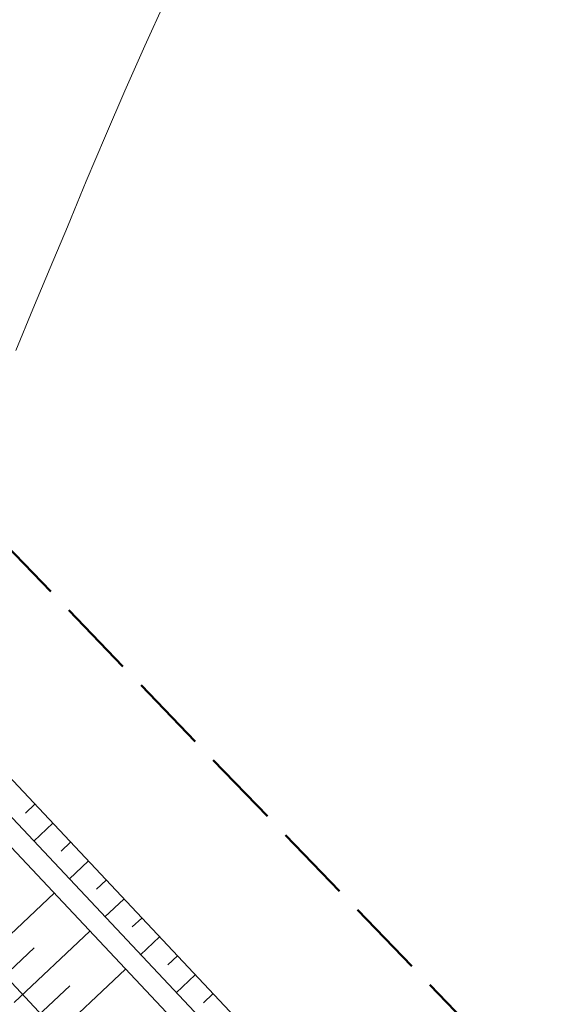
# Model space of a CAD drawing. Header units: metres. Extents: x 6551181 to 6555585, y 5935140 to 5937297.
# Tile 28 of 97: x 6551405 to 6551416, y 5936097 to 5936115. Entities that reach past the tile are written whole.
import ezdxf

# ---------------------------------------------------------------- set-up
doc = ezdxf.new("R2010")
doc.units = ezdxf.units.M
doc.linetypes.add('1.5_0.5', pattern=[2, 1.5, -0.5])
for name, color, linetype in [('811-Warstwica ciągła linia', 7, 'Continuous'), ('Obszar opracowania', 7, 'Continuous'), ('przewód telekomunikacyjny (linia)', 7, 'Continuous')]:
    doc.layers.add(name, color=color, linetype=linetype)
doc.layers.add('_rowy', color=3, linetype='Continuous', lineweight=13)
doc.layers.add('_rowy2', color=3, linetype='Continuous', lineweight=13)

msp = doc.modelspace()

# ---------------------------------------------------------------- linework, layer by layer
at = {"layer": '811-Warstwica ciągła linia', "color": 32, "linetype": 'Continuous', "lineweight": 13, "flags": 128}
msp.add_lwpolyline([(6551408.218, 5936115.8), (6551407.826, 5936114.943), (6551407.443, 5936114.081), (6551407.068, 5936113.214), (6551406.701, 5936112.343), (6551406.41, 5936111.64), (6551406.339, 5936111.467), (6551406.008, 5936110.674), (6551405.676, 5936109.882), (6551405.347, 5936109.089)], dxfattribs=at)
at = {"layer": '_rowy'}
for points in [[(6551428.6935, 5936075.9943, -0.0051565), (6551425.9137, 5936078.8895), (6551397.1574, 5936109.4642, 0.003222), (6551392.6912, 5936114.2053)], [(6551430.5421, 5936073.4299, -0.0091616), (6551425.5495, 5936078.5469), (6551396.7922, 5936109.1227, 0.0032245), (6551392.3269, 5936113.8627)], [(6551430.2609, 5936073.1453, -0.0091616), (6551425.2581, 5936078.2729), (6551396.5001, 5936108.8494, 0.0032265), (6551392.0356, 5936113.5887)]]:
    msp.add_lwpolyline(points, format="xyb", dxfattribs=at)
for points in [[(6551405.7121, 5936100.3686), (6551405.53, 5936100.1973)], [(6551406.3972, 5936099.6401), (6551406.2151, 5936099.4688)], [(6551407.0823, 5936098.9117), (6551406.9002, 5936098.7404)], [(6551407.7674, 5936098.1832), (6551407.5853, 5936098.012)], [(6551405.6983, 5936097.61), (6551404.9698, 5936096.9249)], [(6551408.4525, 5936097.4548), (6551408.2704, 5936097.2835)], [(6551406.3834, 5936096.8815), (6551405.655, 5936096.1964)], [(6551409.1377, 5936096.7264), (6551408.9555, 5936096.5551)]]:
    msp.add_lwpolyline(points, dxfattribs=at)
at = {"layer": '_rowy2', "lineweight": 15, "ltscale": 4}
for points in [[(6551406.0546, 5936100.0043), (6551405.6904, 5936099.6618)], [(6551406.7398, 5936099.2759), (6551406.3755, 5936098.9333)], [(6551406.0842, 5936098.6593), (6551404.6273, 5936097.2891)], [(6551407.4249, 5936098.5475), (6551407.0607, 5936098.2049)], [(6551406.7693, 5936097.9309), (6551405.3124, 5936096.5606)], [(6551408.11, 5936097.819), (6551407.7458, 5936097.4765)], [(6551407.4544, 5936097.2024), (6551405.9975, 5936095.8322)], [(6551408.7951, 5936097.0906), (6551408.4309, 5936096.748)]]:
    msp.add_lwpolyline(points, dxfattribs=at)
at = {"layer": 'Obszar opracowania', "color": 6, "linetype": '1.5_0.5', "lineweight": 50, "flags": 128}
msp.add_lwpolyline([(6551818.32, 5935949.48), (6551816.4, 5935927.1), (6551691.07, 5935939.45), (6551655.04, 5935943.08), (6551594.88, 5935952.7), (6551558.27, 5935964.37), (6551521.83, 5935986.07), (6551479.91, 5936013.47), (6551430.28, 5936048.68), (6551403.2, 5936073.55), (6551351.97, 5936127.26), (6551339.98, 5936140.06), (6551355.92, 5936154.02), (6551383.22, 5936127.23), (6551398.41, 5936112.34), (6551441.88, 5936067.29), (6551466.09, 5936048.26), (6551498.73, 5936021.85), (6551519.95, 5936008.26), (6551556.28, 5935985.89), (6551583.14, 5935974.91), (6551603.83, 5935970.55), (6551675.12, 5935961.01)], close=True, dxfattribs=at)
at = {"layer": 'przewód telekomunikacyjny (linia)', "color": 30, "linetype": 'Continuous', "lineweight": 18, "flags": 128}
msp.add_lwpolyline([(6551577.56, 5935969.78), (6551558.1, 5935977.67), (6551541.07, 5935987.63), (6551523.09, 5935999.32), (6551500.23, 5936015.25), (6551478.62, 5936030.42), (6551435.11, 5936064.96), (6551431.93, 5936068.47), (6551424.59, 5936076.24), (6551401.41, 5936101.07), (6551349.77, 5936151.06), (6551345.64, 5936152.9), (6551326.61, 5936170.86), (6551320.5, 5936181.24), (6551319.31, 5936188.03), (6551320.18, 5936193.94), (6551324.57, 5936208.6), (6551328.76, 5936220.93), (6551331.98, 5936279.65), (6551330.32, 5936294.8), (6551328.94, 5936337.53), (6551328.97, 5936354.79), (6551330.37, 5936359.85), (6551331.25, 5936369.88)], dxfattribs=at)

doc.saveas('drawing.dxf')
